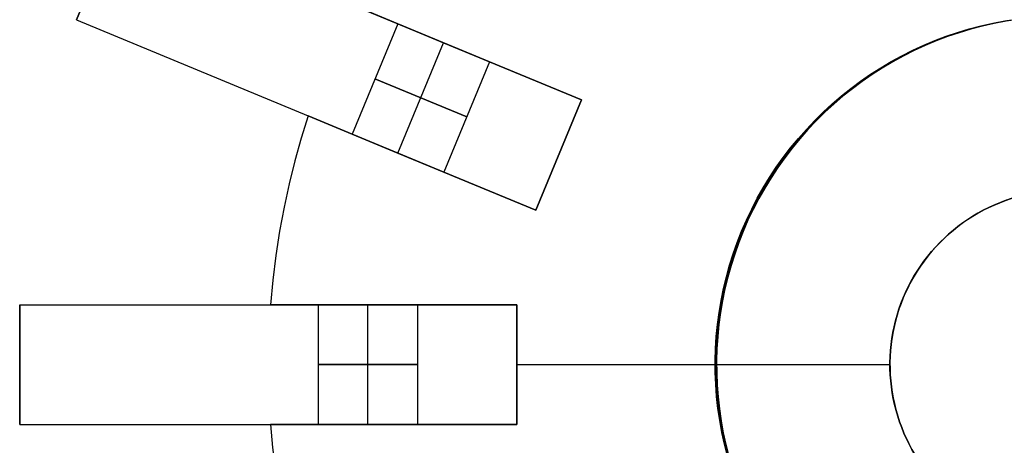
# Model space of a CAD drawing. Header units: millimetres. Extents: x 625 to 835, y 105 to 315.
# Tile 3 of 9: x 625 to 724, y 202 to 245. Entities that reach past the tile are written whole.
import ezdxf

# ---------------------------------------------------------------- set-up
doc = ezdxf.new("R2010")
doc.units = ezdxf.units.MM

msp = doc.modelspace()

# ---------------------------------------------------------------- linework, layer by layer
for points in [[(635.289, 255.725), (630.697, 244.638)], [(635.289, 255.725), (630.697, 244.638)], [(630.697, 244.638), (635.289, 255.725)], [(635.289, 255.725), (681.483, 236.591)], [(667.625, 242.331), (658.594, 246.072)], [(658.594, 246.072), (667.625, 242.331)], [(667.625, 242.331), (658.594, 246.072)], [(658.594, 246.072), (667.625, 242.331)], [(630.697, 244.638), (676.891, 225.504)], [(663.005, 244.245), (658.413, 233.158)], [(663.005, 244.245), (658.413, 233.158)], [(672.244, 240.418), (663.005, 244.245)], [(663.005, 244.245), (672.244, 240.418)], [(724.255, 244.525), (723.06, 244.305), (721.874, 244.044), (720.697, 243.741), (719.532, 243.398), (718.379, 243.014), (717.24, 242.591), (716.117, 242.129), (715.01, 241.627), (713.921, 241.088), (712.852, 240.511), (711.803, 239.898), (710.777, 239.248), (709.773, 238.563), (708.794, 237.844), (707.84, 237.091), (706.913, 236.306), (706.014, 235.489), (705.144, 234.641), (704.304, 233.764), (703.495, 232.857), (702.717, 231.924), (701.973, 230.964), (701.262, 229.978), (700.586, 228.969), (699.945, 227.937), (699.341, 226.883), (698.774, 225.808), (698.244, 224.715), (697.752, 223.604), (697.299, 222.477), (696.886, 221.334), (696.513, 220.178), (696.18, 219.01), (695.887, 217.831), (695.636, 216.642), (695.426, 215.445), (695.258, 214.242), (695.132, 213.034), (695.047, 211.822), (695.005, 210.607), (695.005, 209.393), (695.047, 208.178), (695.132, 206.966), (695.258, 205.758), (695.426, 204.555), (695.636, 203.358), (695.887, 202.169), (696.18, 200.99)], [(663.032, 231.245), (667.625, 242.331)], [(663.032, 231.245), (667.625, 242.331)], [(681.483, 236.591), (667.625, 242.331)], [(667.625, 242.331), (681.483, 236.591)], [(681.483, 236.591), (667.625, 242.331)], [(667.625, 242.331), (681.483, 236.591)], [(672.244, 240.418), (667.652, 229.331)], [(672.244, 240.418), (667.652, 229.331)], [(660.709, 238.701), (669.948, 234.874)], [(669.948, 234.874), (660.709, 238.701)], [(676.891, 225.504), (681.483, 236.591)], [(681.483, 236.591), (676.891, 225.504)], [(681.483, 236.591), (676.891, 225.504)], [(681.483, 236.591), (676.891, 225.504)], [(676.891, 225.504), (681.483, 236.591)], [(654.002, 234.985), (653.304, 232.754), (652.665, 230.479), (652.088, 228.16), (651.576, 225.8), (651.13, 223.401), (650.755, 220.966), (650.453, 218.498), (650.225, 216)], [(654.002, 234.985), (653.304, 232.754), (652.665, 230.479), (652.088, 228.16), (651.576, 225.8), (651.13, 223.401), (650.755, 220.966), (650.453, 218.498), (650.225, 216)], [(654.002, 234.985), (653.304, 232.754), (652.665, 230.479), (652.088, 228.16), (651.576, 225.8), (651.13, 223.401), (650.755, 220.966), (650.453, 218.498), (650.225, 216)], [(654.002, 234.985), (653.304, 232.754), (652.665, 230.479), (652.088, 228.16), (651.576, 225.8), (651.13, 223.401), (650.755, 220.966), (650.453, 218.498), (650.225, 216)], [(654.002, 234.985), (653.304, 232.754), (652.665, 230.479), (652.088, 228.16), (651.576, 225.8), (651.13, 223.401), (650.755, 220.966), (650.453, 218.498), (650.225, 216)], [(654.002, 234.985), (653.304, 232.754), (652.665, 230.479), (652.088, 228.16), (651.576, 225.8), (651.13, 223.401), (650.755, 220.966), (650.453, 218.498), (650.225, 216)], [(654.002, 234.985), (663.032, 231.245)], [(663.032, 231.245), (654.002, 234.985)], [(654.002, 234.985), (663.032, 231.245)], [(663.032, 231.245), (654.002, 234.985)], [(658.413, 233.158), (667.652, 229.331)], [(667.652, 229.331), (658.413, 233.158)], [(663.032, 231.245), (676.891, 225.504)], [(676.891, 225.504), (663.032, 231.245)], [(663.032, 231.245), (676.891, 225.504)], [(676.891, 225.504), (663.032, 231.245)], [(724.189, 226.507), (723.62, 226.296), (723.058, 226.064), (722.505, 225.814), (721.961, 225.544), (721.426, 225.256), (720.902, 224.949), (720.388, 224.624), (719.887, 224.282), (719.397, 223.922), (718.92, 223.546), (718.457, 223.153), (718.007, 222.744), (717.572, 222.321), (717.152, 221.882), (716.747, 221.429), (716.359, 220.962), (715.986, 220.482), (715.631, 219.989), (715.293, 219.484), (714.973, 218.968), (714.67, 218.441), (714.387, 217.904), (714.122, 217.358), (713.876, 216.802), (713.65, 216.238), (713.443, 215.667), (713.256, 215.089), (713.09, 214.505), (712.944, 213.915), (712.818, 213.321), (712.713, 212.723), (712.629, 212.121), (712.566, 211.517), (712.524, 210.911), (712.503, 210.304), (712.503, 209.696), (712.524, 209.089), (712.566, 208.483), (712.629, 207.879), (712.713, 207.277), (712.818, 206.679), (712.944, 206.085), (713.09, 205.495), (713.256, 204.911), (713.443, 204.333), (713.65, 203.762), (713.876, 203.198), (714.122, 202.642), (714.387, 202.096), (714.67, 201.559)], [(625, 216), (625, 204)], [(625, 216), (625, 204)], [(625, 204), (625, 216)], [(625, 216), (675, 216)], [(660, 216), (650.225, 216)], [(650.225, 216), (660, 216)], [(660, 216), (650.225, 216)], [(650.225, 216), (660, 216)], [(665, 216), (655, 216)], [(655, 216), (655, 204)], [(655, 216), (655, 204)], [(655, 216), (665, 216)], [(675, 216), (660, 216)], [(660, 216), (675, 216)], [(675, 216), (660, 216)], [(660, 216), (675, 216)], [(660, 204), (660, 216)], [(660, 204), (660, 216)], [(665, 216), (665, 204)], [(665, 216), (665, 204)], [(675, 204), (675, 216)], [(675, 216), (675, 204)], [(675, 216), (675, 204)], [(675, 216), (675, 204)], [(675, 204), (675, 216)], [(655, 210), (665, 210)], [(665, 210), (655, 210)], [(675, 210), (695, 210)], [(675, 210), (712.5, 210)], [(675, 210), (695, 210)], [(675, 210), (712.5, 210)], [(625, 204), (675, 204)], [(650.225, 204), (650.435, 201.672), (650.715, 199.325), (651.07, 196.962), (651.499, 194.585), (652.006, 192.199), (652.591, 189.806), (653.256, 187.41), (654.002, 185.015)], [(650.225, 204), (650.435, 201.672), (650.715, 199.325), (651.07, 196.962), (651.499, 194.585), (652.006, 192.199), (652.591, 189.806), (653.256, 187.41), (654.002, 185.015)], [(650.225, 204), (660, 204)], [(660, 204), (650.225, 204)], [(650.225, 204), (650.435, 201.672), (650.715, 199.325), (651.07, 196.962), (651.499, 194.585), (652.006, 192.199), (652.591, 189.806), (653.256, 187.41), (654.002, 185.015)], [(650.225, 204), (650.435, 201.672), (650.715, 199.325), (651.07, 196.962), (651.499, 194.585), (652.006, 192.199), (652.591, 189.806), (653.256, 187.41), (654.002, 185.015)], [(650.225, 204), (660, 204)], [(660, 204), (650.225, 204)], [(650.225, 204), (650.435, 201.672), (650.715, 199.325), (651.07, 196.962), (651.499, 194.585), (652.006, 192.199), (652.591, 189.806), (653.256, 187.41), (654.002, 185.015)], [(650.225, 204), (650.435, 201.672), (650.715, 199.325), (651.07, 196.962), (651.499, 194.585), (652.006, 192.199), (652.591, 189.806), (653.256, 187.41), (654.002, 185.015)], [(655, 204), (665, 204)], [(665, 204), (655, 204)], [(660, 204), (675, 204)], [(675, 204), (660, 204)], [(660, 204), (675, 204)], [(675, 204), (660, 204)]]:
    msp.add_lwpolyline(points)
at = {"extrusion": (0.382683, 0.92388, 8.75064e-16)}
msp.add_lwpolyline([(-519.069, 9.995), (-518.044, 9.978), (-517.021, 9.925), (-516.001, 9.838), (-514.984, 9.716), (-513.971, 9.559), (-512.965, 9.368), (-511.966, 9.142), (-510.975, 8.883), (-509.993, 8.589), (-509.022, 8.263), (-508.063, 7.903), (-507.117, 7.511), (-506.184, 7.087), (-505.267, 6.632), (-504.365, 6.145), (-503.481, 5.628), (-502.615, 5.08), (-501.768, 4.504), (-500.941, 3.899), (-500.136, 3.266), (-499.352, 2.606), (-498.592, 1.92), (-497.855, 1.208), (-497.143, 0.472), (-496.457, -0.289), (-495.797, -1.072), (-495.164, -1.878), (-494.559, -2.705), (-493.983, -3.551), (-493.436, -4.417), (-492.919, -5.302), (-492.432, -6.203), (-491.976, -7.12), (-491.552, -8.053), (-491.16, -8.999), (-490.801, -9.959), (-490.474, -10.93), (-490.181, -11.911), (-489.922, -12.902), (-489.696, -13.901), (-489.505, -14.908), (-489.348, -15.92), (-489.226, -16.937), (-489.138, -17.958), (-489.086, -18.981), (-489.069, -20.005)], dxfattribs=at)
at = {"extrusion": (0.382683, 0.92388, -3.50952e-15)}
msp.add_lwpolyline([(-489.069, -504.005), (-489.086, -505.029), (-489.138, -506.052), (-489.226, -507.073), (-489.348, -508.09), (-489.505, -509.102), (-489.696, -510.109), (-489.922, -511.108), (-490.181, -512.099), (-490.474, -513.08), (-490.801, -514.051), (-491.16, -515.011), (-491.552, -515.957), (-491.976, -516.89), (-492.432, -517.807), (-492.919, -518.708), (-493.436, -519.593), (-493.983, -520.459), (-494.559, -521.305), (-495.164, -522.132), (-495.797, -522.938), (-496.457, -523.721), (-497.143, -524.482), (-497.855, -525.218), (-498.592, -525.93), (-499.352, -526.616), (-500.136, -527.276), (-500.941, -527.909), (-501.768, -528.514), (-502.615, -529.09), (-503.481, -529.638), (-504.365, -530.155), (-505.267, -530.642), (-506.184, -531.097), (-507.117, -531.521), (-508.063, -531.913), (-509.022, -532.273), (-509.993, -532.599), (-510.975, -532.893), (-511.966, -533.152), (-512.965, -533.378), (-513.971, -533.569), (-514.984, -533.726), (-516.001, -533.848), (-517.021, -533.935), (-518.044, -533.988), (-519.069, -534.005)], dxfattribs=at)
at = {"extrusion": (0.382683, 0.92388, 4.56128e-16)}
msp.add_lwpolyline([(-489.069, -20.005), (-489.086, -18.981), (-489.138, -17.958), (-489.226, -16.937), (-489.348, -15.92), (-489.505, -14.908), (-489.696, -13.901), (-489.922, -12.902), (-490.181, -11.911), (-490.474, -10.93), (-490.801, -9.959), (-491.16, -8.999), (-491.552, -8.053), (-491.976, -7.12), (-492.432, -6.203), (-492.919, -5.302), (-493.436, -4.417), (-493.983, -3.551), (-494.559, -2.705), (-495.164, -1.878), (-495.797, -1.072), (-496.457, -0.289), (-497.143, 0.472), (-497.855, 1.208), (-498.592, 1.92), (-499.352, 2.606), (-500.136, 3.266), (-500.941, 3.899), (-501.768, 4.504), (-502.615, 5.08), (-503.481, 5.628), (-504.365, 6.145), (-505.267, 6.632), (-506.184, 7.087), (-507.117, 7.511), (-508.063, 7.903), (-509.022, 8.263), (-509.993, 8.589), (-510.975, 8.883), (-511.966, 9.142), (-512.965, 9.368), (-513.971, 9.559), (-514.984, 9.716), (-516.001, 9.838), (-517.021, 9.925), (-518.044, 9.978), (-519.069, 9.995)], dxfattribs=at)
at = {"extrusion": (0.382683, 0.92388, 3.51445e-16)}
msp.add_lwpolyline([(-519.069, -534.005), (-518.044, -533.988), (-517.021, -533.935), (-516.001, -533.848), (-514.984, -533.726), (-513.971, -533.569), (-512.965, -533.378), (-511.966, -533.152), (-510.975, -532.893), (-509.993, -532.599), (-509.022, -532.273), (-508.063, -531.913), (-507.117, -531.521), (-506.184, -531.097), (-505.267, -530.642), (-504.365, -530.155), (-503.481, -529.638), (-502.615, -529.09), (-501.768, -528.514), (-500.941, -527.909), (-500.136, -527.276), (-499.352, -526.616), (-498.592, -525.93), (-497.855, -525.218), (-497.143, -524.482), (-496.457, -523.721), (-495.797, -522.938), (-495.164, -522.132), (-494.559, -521.305), (-493.983, -520.459), (-493.436, -519.593), (-492.919, -518.708), (-492.432, -517.807), (-491.976, -516.89), (-491.552, -515.957), (-491.16, -515.011), (-490.801, -514.051), (-490.474, -513.08), (-490.181, -512.099), (-489.922, -511.108), (-489.696, -510.109), (-489.505, -509.102), (-489.348, -508.09), (-489.226, -507.073), (-489.138, -506.052), (-489.086, -505.029), (-489.069, -504.005)], dxfattribs=at)
at = {"extrusion": (1, 0, 0)}
for points in [[(244.638, -504.005), (244.638, -20.005)], [(236.591, -512.005), (236.591, -12.005)], [(235.071, 9.575), (235.071, -533.585)], [(234.985, -524.005), (234.985, -512.005)], [(234.985, -12.005), (234.985, -0.005)], [(231.048, -12.005), (231.048, -512.005)], [(225.504, -12.005), (225.504, -512.005)], [(216, -20.005), (216, -504.005)], [(216, 9.575), (216, -533.585)], [(216, -524.005), (216, -512.005)], [(216, -12.005), (216, -0.005)], [(216, -512.005), (216, -12.005)], [(210, -504.005), (210, -20.005)], [(210, -12.005), (210, -512.005)], [(210, -524.015), (210, -511.995)], [(210, -12.015), (210, 0.005)], [(204, -504.005), (204, -20.005)], [(204, 9.575), (204, -533.585)], [(204, -524.005), (204, -512.005)], [(204, -12.005), (204, -0.005)], [(204, -12.005), (204, -512.005)]]:
    msp.add_lwpolyline(points, dxfattribs=at)
at = {"extrusion": (0.382683, 0.92388, 7.59306e-15)}
msp.add_lwpolyline([(-489.069, -20.005), (-489.086, -18.981), (-489.138, -17.958), (-489.226, -16.937), (-489.348, -15.92), (-489.505, -14.908), (-489.696, -13.901), (-489.922, -12.902), (-490.181, -11.911), (-490.474, -10.93), (-490.801, -9.959), (-491.16, -8.999), (-491.552, -8.053), (-491.976, -7.12), (-492.432, -6.203), (-492.919, -5.302), (-493.436, -4.417), (-493.983, -3.551), (-494.559, -2.705), (-495.164, -1.878), (-495.797, -1.072), (-496.457, -0.289), (-497.143, 0.472), (-497.855, 1.208), (-498.592, 1.92), (-499.352, 2.606), (-500.136, 3.266), (-500.941, 3.899), (-501.768, 4.504), (-502.615, 5.08), (-503.481, 5.628), (-504.365, 6.145), (-505.267, 6.632), (-506.184, 7.087), (-507.117, 7.511), (-508.063, 7.903), (-509.022, 8.263), (-509.993, 8.589), (-510.975, 8.883), (-511.966, 9.142), (-512.965, 9.368), (-513.971, 9.559), (-514.984, 9.716), (-516.001, 9.838), (-517.021, 9.925), (-518.044, 9.978), (-519.069, 9.995)], dxfattribs=at)
at = {"extrusion": (0.382683, 0.92388, 2.08715e-15)}
msp.add_lwpolyline([(-519.069, -534.005), (-518.044, -533.988), (-517.021, -533.935), (-516.001, -533.848), (-514.984, -533.726), (-513.971, -533.569), (-512.965, -533.378), (-511.966, -533.152), (-510.975, -532.893), (-509.993, -532.599), (-509.022, -532.273), (-508.063, -531.913), (-507.117, -531.521), (-506.184, -531.097), (-505.267, -530.642), (-504.365, -530.155), (-503.481, -529.638), (-502.615, -529.09), (-501.768, -528.514), (-500.941, -527.909), (-500.136, -527.276), (-499.352, -526.616), (-498.592, -525.93), (-497.855, -525.218), (-497.143, -524.482), (-496.457, -523.721), (-495.797, -522.938), (-495.164, -522.132), (-494.559, -521.305), (-493.983, -520.459), (-493.436, -519.593), (-492.919, -518.708), (-492.432, -517.807), (-491.976, -516.89), (-491.552, -515.957), (-491.16, -515.011), (-490.801, -514.051), (-490.474, -513.08), (-490.181, -512.099), (-489.922, -511.108), (-489.696, -510.109), (-489.505, -509.102), (-489.348, -508.09), (-489.226, -507.073), (-489.138, -506.052), (-489.086, -505.029), (-489.069, -504.005)], dxfattribs=at)
at = {"extrusion": (0.000142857, -2.84161e-05, 1)}
for points in [[(765.075, 209.985), (765.054, 211.203), (764.99, 212.419), (764.884, 213.632), (764.736, 214.841), (764.546, 216.044), (764.315, 217.239), (764.042, 218.426), (763.728, 219.603), (763.373, 220.768), (762.977, 221.919), (762.542, 223.057), (762.068, 224.178), (761.555, 225.283), (761.003, 226.369), (760.415, 227.435), (759.789, 228.48), (759.128, 229.502), (758.431, 230.501), (757.7, 231.475), (756.936, 232.423), (756.139, 233.344), (755.311, 234.237), (754.452, 235.1), (753.563, 235.933), (752.646, 236.734), (751.702, 237.503), (750.732, 238.239), (749.736, 238.941), (748.717, 239.607), (747.675, 240.238), (746.612, 240.832), (745.529, 241.388), (744.427, 241.907), (743.308, 242.387), (742.173, 242.828), (741.023, 243.229), (739.86, 243.59), (738.685, 243.91), (737.499, 244.189), (736.305, 244.426), (735.103, 244.622), (733.895, 244.776), (732.682, 244.888), (731.466, 244.957), (730.249, 244.985), (729.031, 244.97), (727.815, 244.912), (726.601, 244.812), (725.391, 244.67), (724.188, 244.486), (722.991, 244.261), (721.803, 243.994), (720.625, 243.685), (719.458, 243.336), (718.304, 242.946), (717.165, 242.517), (716.041, 242.048), (714.934, 241.541), (713.845, 240.995), (712.776, 240.411), (711.728, 239.791), (710.702, 239.135), (709.7, 238.443), (708.722, 237.717), (707.77, 236.958), (706.846, 236.165), (705.949, 235.341), (705.081, 234.487), (704.244, 233.602), (703.438, 232.689), (702.664, 231.749), (701.924, 230.782), (701.217, 229.79), (700.546, 228.774), (699.91, 227.736), (699.311, 226.675), (698.749, 225.595), (698.225, 224.496), (697.739, 223.379)], [(697.739, 223.379), (697.294, 222.251), (696.889, 221.108), (696.524, 219.951), (696.199, 218.783), (695.914, 217.604), (695.671, 216.416), (695.469, 215.221), (695.308, 214.019), (695.189, 212.812), (695.112, 211.602), (695.077, 210.389), (695.084, 209.177), (695.133, 207.965), (695.224, 206.756), (695.357, 205.55), (695.531, 204.35), (695.747, 203.157), (696.005, 201.972), (696.303, 200.796), (696.641, 199.632), (697.02, 198.48), (697.438, 197.342), (697.896, 196.219), (698.392, 195.112), (698.926, 194.023), (699.498, 192.954), (700.106, 191.905), (700.751, 190.878), (701.43, 189.873), (702.144, 188.893), (702.892, 187.938), (703.672, 187.009), (704.484, 186.109), (705.326, 185.236), (706.198, 184.394), (707.099, 183.582), (708.028, 182.802), (708.983, 182.055), (709.963, 181.341), (710.967, 180.661), (711.995, 180.017), (713.044, 179.408), (714.113, 178.837), (715.202, 178.302), (716.308, 177.806), (717.431, 177.349), (718.57, 176.93), (719.722, 176.551), (720.886, 176.213), (722.062, 175.915), (723.247, 175.658), (724.44, 175.442), (725.64, 175.267), (726.845, 175.134), (728.055, 175.043), (729.266, 174.994), (730.479, 174.987), (731.691, 175.022), (732.902, 175.099), (734.108, 175.218), (735.31, 175.379), (736.506, 175.581), (737.694, 175.825), (738.873, 176.109), (740.041, 176.434), (741.198, 176.799), (742.341, 177.205), (743.469, 177.649), (744.581, 178.133), (745.676, 178.654), (746.752, 179.214), (747.808, 179.81), (748.842, 180.442), (749.855, 181.11), (750.843, 181.813), (751.807, 182.549), (752.744, 183.318), (753.654, 184.12), (754.536, 184.952), (755.389, 185.815), (756.211, 186.706), (757.002, 187.625), (757.76, 188.572), (758.485, 189.544), (759.176, 190.54), (759.832, 191.56), (760.453, 192.602), (761.037, 193.665), (761.584, 194.747), (762.093, 195.848), (762.563, 196.966), (762.995, 198.099), (763.387, 199.246), (763.739, 200.407), (764.05, 201.579), (764.321, 202.761), (764.551, 203.952), (764.739, 205.15), (764.886, 206.353), (764.991, 207.562), (765.054, 208.773), (765.075, 209.985)]]:
    msp.add_lwpolyline(points, dxfattribs=at)
at = {"extrusion": (-0.000142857, 2.84161e-05, 1)}
for points in [[(697.591, 223.408), (698.077, 224.525), (698.601, 225.625), (699.163, 226.705), (699.762, 227.765), (700.398, 228.804), (701.069, 229.82), (701.776, 230.812), (702.516, 231.778), (703.29, 232.719), (704.096, 233.632), (704.933, 234.516), (705.801, 235.371), (706.698, 236.195), (707.622, 236.987), (708.574, 237.747), (709.552, 238.473), (710.554, 239.164), (711.58, 239.821), (712.628, 240.441), (713.697, 241.024), (714.786, 241.57), (715.893, 242.078), (717.017, 242.546), (718.156, 242.976), (719.31, 243.365), (720.477, 243.715), (721.655, 244.023), (722.843, 244.29), (724.04, 244.516), (725.243, 244.7), (726.453, 244.842), (727.667, 244.941), (728.883, 244.999), (730.101, 245.014), (731.318, 244.987), (732.534, 244.917), (733.747, 244.805), (734.955, 244.652), (736.157, 244.456), (737.351, 244.218), (738.537, 243.939), (739.712, 243.619), (740.875, 243.258), (742.025, 242.857), (743.16, 242.417), (744.279, 241.937), (745.381, 241.418), (746.464, 240.861), (747.527, 240.267), (748.569, 239.637), (749.588, 238.97), (750.584, 238.269), (751.554, 237.533), (752.498, 236.764), (753.415, 235.962), (754.304, 235.13), (755.163, 234.266), (755.991, 233.374), (756.788, 232.453), (757.552, 231.505), (758.283, 230.531), (758.98, 229.532), (759.641, 228.509), (760.267, 227.464), (760.855, 226.398), (761.407, 225.312), (761.92, 224.208), (762.394, 223.086), (762.829, 221.949), (763.225, 220.797), (763.58, 219.632), (763.894, 218.456), (764.167, 217.269), (764.398, 216.073), (764.588, 214.87), (764.736, 213.662), (764.842, 212.448), (764.906, 211.232), (764.927, 210.015)], [(764.927, 210.015), (764.906, 208.802), (764.843, 207.591), (764.738, 206.383), (764.591, 205.179), (764.403, 203.981), (764.173, 202.79), (763.902, 201.608), (763.591, 200.436), (763.239, 199.276), (762.847, 198.128), (762.415, 196.995), (761.945, 195.877), (761.436, 194.777), (760.889, 193.694), (760.305, 192.631), (759.684, 191.589), (759.028, 190.57), (758.337, 189.573), (757.612, 188.601), (756.854, 187.655), (756.063, 186.736), (755.241, 185.844), (754.388, 184.982), (753.506, 184.149), (752.596, 183.348), (751.659, 182.579), (750.695, 181.842), (749.707, 181.14), (748.694, 180.472), (747.66, 179.839), (746.604, 179.243), (745.528, 178.684), (744.433, 178.162), (743.321, 177.679), (742.193, 177.234), (741.05, 176.829), (739.893, 176.464), (738.725, 176.138), (737.546, 175.854), (736.358, 175.61), (735.162, 175.408), (733.96, 175.248), (732.754, 175.129), (731.543, 175.052), (730.331, 175.017), (729.118, 175.024), (727.907, 175.073), (726.697, 175.164), (725.492, 175.297), (724.292, 175.471), (723.099, 175.687), (721.914, 175.944), (720.738, 176.242), (719.574, 176.581), (718.422, 176.96), (717.283, 177.378), (716.16, 177.836), (715.054, 178.332), (713.965, 178.866), (712.896, 179.438), (711.847, 180.046), (710.819, 180.69), (709.815, 181.37), (708.835, 182.084), (707.88, 182.831), (706.951, 183.612), (706.05, 184.423), (705.178, 185.266), (704.336, 186.138), (703.524, 187.039), (702.744, 187.967), (701.996, 188.922), (701.282, 189.903), (700.603, 190.907), (699.958, 191.934), (699.35, 192.983), (698.778, 194.053), (698.244, 195.142), (697.748, 196.248), (697.29, 197.371), (696.872, 198.509), (696.493, 199.661), (696.155, 200.826), (695.857, 202.001), (695.599, 203.186), (695.383, 204.38), (695.209, 205.58), (695.076, 206.785), (694.985, 207.994), (694.936, 209.206), (694.929, 210.419), (694.964, 211.631), (695.041, 212.841), (695.16, 214.048), (695.321, 215.25), (695.523, 216.446), (695.766, 217.634), (696.051, 218.813), (696.376, 219.981), (696.741, 221.137), (697.146, 222.28), (697.591, 223.408)]]:
    msp.add_lwpolyline(points, dxfattribs=at)
at = {"extrusion": (0.382683, 0.92388, -3.71313e-15)}
msp.add_lwpolyline([(-539.069, -0.005), (-539.063, 0.336), (-539.045, 0.677), (-539.016, 1.018), (-538.975, 1.357), (-538.923, 1.694), (-538.859, 2.03), (-538.784, 2.363), (-538.698, 2.693), (-538.6, 3.02), (-538.491, 3.344), (-538.371, 3.664), (-538.241, 3.979), (-538.099, 4.29), (-537.947, 4.596), (-537.785, 4.896), (-537.613, 5.191), (-537.43, 5.48), (-537.238, 5.762), (-537.037, 6.037), (-536.826, 6.306), (-536.606, 6.567), (-536.377, 6.821), (-536.14, 7.066), (-535.894, 7.303), (-535.641, 7.532), (-535.379, 7.752), (-535.111, 7.963), (-534.835, 8.165), (-534.553, 8.357), (-534.264, 8.539), (-533.97, 8.712), (-533.669, 8.874), (-533.363, 9.026), (-533.053, 9.167), (-532.737, 9.298), (-532.417, 9.418), (-532.094, 9.526), (-531.767, 9.624), (-531.436, 9.711), (-531.103, 9.786), (-530.768, 9.85), (-530.43, 9.902), (-530.091, 9.943), (-529.751, 9.972), (-529.41, 9.989), (-529.069, 9.995)], dxfattribs=at)
at = {"extrusion": (0.382683, 0.92388, 1.06194e-15)}
msp.add_lwpolyline([(-539.069, -524.005), (-539.063, -524.346), (-539.045, -524.687), (-539.016, -525.028), (-538.975, -525.367), (-538.923, -525.704), (-538.859, -526.04), (-538.784, -526.373), (-538.698, -526.703), (-538.6, -527.03), (-538.491, -527.354), (-538.371, -527.674), (-538.241, -527.989), (-538.099, -528.3), (-537.947, -528.606), (-537.785, -528.906), (-537.613, -529.201), (-537.43, -529.49), (-537.238, -529.772), (-537.037, -530.047), (-536.826, -530.316), (-536.606, -530.577), (-536.377, -530.831), (-536.14, -531.076), (-535.894, -531.313), (-535.641, -531.542), (-535.379, -531.762), (-535.111, -531.973), (-534.835, -532.175), (-534.553, -532.367), (-534.264, -532.549), (-533.97, -532.722), (-533.669, -532.884), (-533.363, -533.036), (-533.053, -533.177), (-532.737, -533.308), (-532.417, -533.428), (-532.094, -533.536), (-531.767, -533.634), (-531.436, -533.721), (-531.103, -533.796), (-530.768, -533.86), (-530.43, -533.912), (-530.091, -533.953), (-529.751, -533.982), (-529.41, -533.999), (-529.069, -534.005)], dxfattribs=at)
at = {"extrusion": (0.382683, 0.92388, 5.58587e-15)}
msp.add_lwpolyline([(-529.069, 9.995), (-529.41, 9.989), (-529.751, 9.972), (-530.091, 9.943), (-530.43, 9.902), (-530.768, 9.85), (-531.103, 9.786), (-531.436, 9.711), (-531.767, 9.624), (-532.094, 9.526), (-532.417, 9.418), (-532.737, 9.298), (-533.053, 9.167), (-533.363, 9.026), (-533.669, 8.874), (-533.97, 8.712), (-534.264, 8.539), (-534.553, 8.357), (-534.835, 8.165), (-535.111, 7.963), (-535.379, 7.752), (-535.641, 7.532), (-535.894, 7.303), (-536.14, 7.066), (-536.377, 6.821), (-536.606, 6.567), (-536.826, 6.306), (-537.037, 6.037), (-537.238, 5.762), (-537.43, 5.48), (-537.613, 5.191), (-537.785, 4.896), (-537.947, 4.596), (-538.099, 4.29), (-538.241, 3.979), (-538.371, 3.664), (-538.491, 3.344), (-538.6, 3.02), (-538.698, 2.693), (-538.784, 2.363), (-538.859, 2.03), (-538.923, 1.694), (-538.975, 1.357), (-539.016, 1.018), (-539.045, 0.677), (-539.063, 0.336), (-539.069, -0.005)], dxfattribs=at)
at = {"extrusion": (0.382683, 0.92388, 3.69915e-15)}
msp.add_lwpolyline([(-539.069, -524.005), (-539.063, -524.346), (-539.045, -524.687), (-539.016, -525.028), (-538.975, -525.367), (-538.923, -525.704), (-538.859, -526.04), (-538.784, -526.373), (-538.698, -526.703), (-538.6, -527.03), (-538.491, -527.354), (-538.371, -527.674), (-538.241, -527.989), (-538.099, -528.3), (-537.947, -528.606), (-537.785, -528.906), (-537.613, -529.201), (-537.43, -529.49), (-537.238, -529.772), (-537.037, -530.047), (-536.826, -530.316), (-536.606, -530.577), (-536.377, -530.831), (-536.14, -531.076), (-535.894, -531.313), (-535.641, -531.542), (-535.379, -531.762), (-535.111, -531.973), (-534.835, -532.175), (-534.553, -532.367), (-534.264, -532.549), (-533.97, -532.722), (-533.669, -532.884), (-533.363, -533.036), (-533.053, -533.177), (-532.737, -533.308), (-532.417, -533.428), (-532.094, -533.536), (-531.767, -533.634), (-531.436, -533.721), (-531.103, -533.796), (-530.768, -533.86), (-530.43, -533.912), (-530.091, -533.953), (-529.751, -533.982), (-529.41, -533.999), (-529.069, -534.005)], dxfattribs=at)
at = {"extrusion": (0.382683, 0.92388, 5.58097e-15)}
msp.add_lwpolyline([(-529.069, 9.995), (-529.41, 9.989), (-529.751, 9.972), (-530.091, 9.943), (-530.43, 9.902), (-530.768, 9.85), (-531.103, 9.786), (-531.436, 9.711), (-531.767, 9.624), (-532.094, 9.526), (-532.417, 9.418), (-532.737, 9.298), (-533.053, 9.167), (-533.363, 9.026), (-533.669, 8.874), (-533.97, 8.712), (-534.264, 8.539), (-534.553, 8.357), (-534.835, 8.165), (-535.111, 7.963), (-535.379, 7.752), (-535.641, 7.532), (-535.894, 7.303), (-536.14, 7.066), (-536.377, 6.821), (-536.606, 6.567), (-536.826, 6.306), (-537.037, 6.037), (-537.238, 5.762), (-537.43, 5.48), (-537.613, 5.191), (-537.785, 4.896), (-537.947, 4.596), (-538.099, 4.29), (-538.241, 3.979), (-538.371, 3.664), (-538.491, 3.344), (-538.6, 3.02), (-538.698, 2.693), (-538.784, 2.363), (-538.859, 2.03), (-538.923, 1.694), (-538.975, 1.357), (-539.016, 1.018), (-539.045, 0.677), (-539.063, 0.336), (-539.069, -0.005)], dxfattribs=at)
at = {"extrusion": (0.382683, 0.92388, 1.8638e-15)}
msp.add_lwpolyline([(-539.069, -524.005), (-539.063, -524.346), (-539.045, -524.687), (-539.016, -525.028), (-538.975, -525.367), (-538.923, -525.704), (-538.859, -526.04), (-538.784, -526.373), (-538.698, -526.703), (-538.6, -527.03), (-538.491, -527.354), (-538.371, -527.674), (-538.241, -527.989), (-538.099, -528.3), (-537.947, -528.606), (-537.785, -528.906), (-537.613, -529.201), (-537.43, -529.49), (-537.238, -529.772), (-537.037, -530.047), (-536.826, -530.316), (-536.606, -530.577), (-536.377, -530.831), (-536.14, -531.076), (-535.894, -531.313), (-535.641, -531.542), (-535.379, -531.762), (-535.111, -531.973), (-534.835, -532.175), (-534.553, -532.367), (-534.264, -532.549), (-533.97, -532.722), (-533.669, -532.884), (-533.363, -533.036), (-533.053, -533.177), (-532.737, -533.308), (-532.417, -533.428), (-532.094, -533.536), (-531.767, -533.634), (-531.436, -533.721), (-531.103, -533.796), (-530.768, -533.86), (-530.43, -533.912), (-530.091, -533.953), (-529.751, -533.982), (-529.41, -533.999), (-529.069, -534.005)], dxfattribs=at)
at = {"extrusion": (0.000285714, -5.68321e-05, 1)}
for points in [[(747.503, 209.999), (747.493, 210.608), (747.461, 211.216), (747.408, 211.823), (747.334, 212.427), (747.239, 213.029), (747.123, 213.626), (746.987, 214.22), (746.83, 214.808), (746.652, 215.391), (746.455, 215.967), (746.237, 216.535), (746, 217.096), (745.743, 217.648), (745.468, 218.191), (745.173, 218.724), (744.861, 219.247), (744.53, 219.758), (744.182, 220.257), (743.816, 220.744), (743.434, 221.218), (743.036, 221.679), (742.621, 222.125), (742.192, 222.557), (741.748, 222.973), (741.289, 223.374), (740.817, 223.759), (740.332, 224.126), (739.834, 224.477), (739.324, 224.81), (738.804, 225.126), (738.272, 225.423), (737.73, 225.701), (737.18, 225.96), (736.62, 226.2), (736.052, 226.421), (735.477, 226.621), (734.896, 226.802), (734.308, 226.962), (733.716, 227.101), (733.118, 227.22), (732.517, 227.318), (731.913, 227.395), (731.307, 227.451), (730.699, 227.485), (730.09, 227.499), (729.482, 227.492), (728.873, 227.463), (728.266, 227.413), (727.662, 227.342), (727.06, 227.25), (726.461, 227.137), (725.867, 227.004), (725.278, 226.849), (724.695, 226.675), (724.118, 226.48), (723.548, 226.265), (722.986, 226.031), (722.433, 225.777), (721.889, 225.504), (721.354, 225.212), (720.83, 224.902), (720.317, 224.574), (719.816, 224.228), (719.327, 223.865), (718.851, 223.486), (718.389, 223.089), (717.94, 222.677), (717.507, 222.25), (717.088, 221.808), (716.685, 221.351), (716.298, 220.881), (715.928, 220.398), (715.575, 219.902), (715.239, 219.394), (714.921, 218.875), (714.621, 218.345), (714.34, 217.804), (714.078, 217.255), (713.836, 216.696)], [(713.836, 216.696), (713.613, 216.132), (713.411, 215.561), (713.228, 214.983), (713.065, 214.398), (712.923, 213.809), (712.801, 213.215), (712.7, 212.617), (712.62, 212.016), (712.561, 211.413), (712.522, 210.808), (712.505, 210.201), (712.508, 209.595), (712.533, 208.989), (712.578, 208.385), (712.644, 207.782), (712.732, 207.182), (712.84, 206.585), (712.968, 205.993), (713.117, 205.405), (713.287, 204.823), (713.476, 204.247), (713.685, 203.678), (713.914, 203.116), (714.162, 202.563), (714.429, 202.018), (714.715, 201.484), (715.019, 200.959), (715.341, 200.446), (715.681, 199.943), (716.038, 199.453), (716.412, 198.976), (716.802, 198.512), (717.208, 198.061), (717.629, 197.625), (718.065, 197.204), (718.516, 196.798), (718.98, 196.408), (719.457, 196.034), (719.947, 195.677), (720.45, 195.337), (720.963, 195.015), (721.488, 194.711), (722.023, 194.425), (722.567, 194.158), (723.12, 193.91), (723.682, 193.681), (724.251, 193.472), (724.827, 193.282), (725.409, 193.113), (725.997, 192.964), (726.589, 192.836), (727.186, 192.728), (727.786, 192.64), (728.389, 192.574), (728.993, 192.529), (729.599, 192.504), (730.206, 192.5), (730.812, 192.518), (731.417, 192.556), (732.02, 192.616), (732.621, 192.696), (733.219, 192.797), (733.813, 192.919), (734.402, 193.061), (734.987, 193.224), (735.565, 193.407), (736.136, 193.609), (736.7, 193.831), (737.256, 194.073), (737.804, 194.334), (738.342, 194.614), (738.87, 194.912), (739.387, 195.228), (739.893, 195.562), (740.388, 195.913), (740.869, 196.281), (741.338, 196.666), (741.793, 197.067), (742.234, 197.483), (742.66, 197.914), (743.071, 198.36), (743.467, 198.82), (743.846, 199.293), (744.209, 199.779), (744.554, 200.277), (744.882, 200.787), (745.192, 201.308), (745.484, 201.839), (745.758, 202.38), (746.012, 202.931), (746.248, 203.49), (746.463, 204.056), (746.659, 204.63), (746.835, 205.21), (746.991, 205.796), (747.127, 206.387), (747.241, 206.983), (747.336, 207.582), (747.409, 208.183), (747.461, 208.788), (747.493, 209.393), (747.503, 209.999)]]:
    msp.add_lwpolyline(points, dxfattribs=at)
at = {"extrusion": (-0.000285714, 5.68321e-05, 1)}
for points in [[(713.832, 216.697), (714.075, 217.255), (714.337, 217.805), (714.618, 218.345), (714.918, 218.875), (715.235, 219.395), (715.571, 219.903), (715.924, 220.399), (716.295, 220.882), (716.682, 221.352), (717.085, 221.809), (717.503, 222.251), (717.937, 222.678), (718.385, 223.09), (718.848, 223.486), (719.324, 223.866), (719.813, 224.229), (720.314, 224.575), (720.827, 224.903), (721.351, 225.213), (721.885, 225.505), (722.429, 225.778), (722.983, 226.032), (723.545, 226.266), (724.115, 226.481), (724.692, 226.675), (725.275, 226.85), (725.864, 227.004), (726.458, 227.138), (727.056, 227.251), (727.658, 227.343), (728.263, 227.414), (728.87, 227.463), (729.478, 227.492), (730.087, 227.5), (730.696, 227.486), (731.304, 227.451), (731.91, 227.395), (732.514, 227.318), (733.115, 227.221), (733.712, 227.102), (734.305, 226.962), (734.892, 226.802), (735.474, 226.622), (736.049, 226.421), (736.616, 226.201), (737.176, 225.961), (737.727, 225.702), (738.269, 225.423), (738.8, 225.126), (739.321, 224.811), (739.831, 224.478), (740.328, 224.127), (740.814, 223.759), (741.286, 223.375), (741.744, 222.974), (742.188, 222.558), (742.618, 222.126), (743.032, 221.68), (743.431, 221.219), (743.813, 220.745), (744.178, 220.258), (744.526, 219.759), (744.857, 219.247), (745.17, 218.725), (745.464, 218.192), (745.74, 217.649), (745.996, 217.097), (746.234, 216.536), (746.451, 215.967), (746.649, 215.391), (746.826, 214.809), (746.983, 214.221), (747.12, 213.627), (747.236, 213.029), (747.331, 212.428), (747.405, 211.823), (747.458, 211.217), (747.489, 210.609), (747.5, 210)], [(747.5, 210), (747.489, 209.394), (747.458, 208.788), (747.406, 208.184), (747.332, 207.582), (747.238, 206.983), (747.123, 206.388), (746.988, 205.797), (746.832, 205.211), (746.656, 204.631), (746.46, 204.057), (746.244, 203.49), (746.009, 202.931), (745.754, 202.381), (745.481, 201.84), (745.189, 201.308), (744.879, 200.787), (744.551, 200.278), (744.205, 199.779), (743.843, 199.293), (743.463, 198.82), (743.068, 198.36), (742.657, 197.915), (742.231, 197.484), (741.79, 197.067), (741.335, 196.667), (740.866, 196.282), (740.384, 195.914), (739.89, 195.563), (739.384, 195.229), (738.866, 194.912), (738.338, 194.614), (737.8, 194.335), (737.253, 194.074), (736.697, 193.832), (736.133, 193.61), (735.561, 193.407), (734.983, 193.224), (734.399, 193.062), (733.81, 192.92), (733.216, 192.798), (732.618, 192.697), (732.017, 192.617), (731.413, 192.557), (730.808, 192.519), (730.202, 192.501), (729.596, 192.505), (728.99, 192.529), (728.385, 192.575), (727.783, 192.641), (727.183, 192.728), (726.586, 192.836), (725.993, 192.965), (725.406, 193.114), (724.823, 193.283), (724.247, 193.473), (723.678, 193.682), (723.117, 193.911), (722.563, 194.159), (722.019, 194.426), (721.484, 194.712), (720.96, 195.016), (720.446, 195.338), (719.944, 195.678), (719.454, 196.035), (718.976, 196.408), (718.512, 196.798), (718.062, 197.204), (717.626, 197.626), (717.204, 198.062), (716.798, 198.512), (716.408, 198.976), (716.035, 199.454), (715.678, 199.944), (715.338, 200.446), (715.016, 200.96), (714.712, 201.484), (714.426, 202.019), (714.159, 202.564), (713.911, 203.117), (713.682, 203.678), (713.472, 204.247), (713.283, 204.823), (713.114, 205.406), (712.965, 205.993), (712.836, 206.586), (712.728, 207.183), (712.641, 207.783), (712.575, 208.385), (712.529, 208.99), (712.505, 209.596), (712.501, 210.202), (712.519, 210.808), (712.557, 211.413), (712.617, 212.017), (712.697, 212.618), (712.798, 213.216), (712.92, 213.81), (713.062, 214.399), (713.224, 214.983), (713.407, 215.561), (713.61, 216.133), (713.832, 216.697)]]:
    msp.add_lwpolyline(points, dxfattribs=at)
at = {"extrusion": (0, 1, 0)}
for points in [[(-655, 9.995), (-653.976, 9.978), (-652.953, 9.925), (-651.932, 9.838), (-650.915, 9.716), (-649.903, 9.559), (-648.896, 9.368), (-647.897, 9.142), (-646.906, 8.883), (-645.925, 8.589), (-644.954, 8.263), (-643.994, 7.903), (-643.048, 7.511), (-642.115, 7.087), (-641.198, 6.632), (-640.297, 6.145), (-639.412, 5.628), (-638.546, 5.08), (-637.7, 4.504), (-636.873, 3.899), (-636.067, 3.266), (-635.284, 2.606), (-634.523, 1.92), (-633.787, 1.208), (-633.075, 0.472), (-632.389, -0.289), (-631.729, -1.072), (-631.096, -1.878), (-630.491, -2.705), (-629.915, -3.551), (-629.367, -4.417), (-628.85, -5.302), (-628.363, -6.203), (-627.908, -7.12), (-627.484, -8.053), (-627.092, -8.999), (-626.732, -9.959), (-626.406, -10.93), (-626.112, -11.911), (-625.853, -12.902), (-625.627, -13.901), (-625.436, -14.908), (-625.279, -15.92), (-625.157, -16.937), (-625.07, -17.958), (-625.017, -18.981), (-625, -20.005)], [(-625, -504.005), (-625.017, -505.029), (-625.07, -506.052), (-625.157, -507.073), (-625.279, -508.09), (-625.436, -509.102), (-625.627, -510.109), (-625.853, -511.108), (-626.112, -512.099), (-626.406, -513.08), (-626.732, -514.051), (-627.092, -515.011), (-627.484, -515.957), (-627.908, -516.89), (-628.363, -517.807), (-628.85, -518.708), (-629.367, -519.593), (-629.915, -520.459), (-630.491, -521.305), (-631.096, -522.132), (-631.729, -522.938), (-632.389, -523.721), (-633.075, -524.482), (-633.787, -525.218), (-634.523, -525.93), (-635.284, -526.616), (-636.067, -527.276), (-636.873, -527.909), (-637.7, -528.514), (-638.546, -529.09), (-639.412, -529.638), (-640.297, -530.155), (-641.198, -530.642), (-642.115, -531.097), (-643.048, -531.521), (-643.994, -531.913), (-644.954, -532.273), (-645.925, -532.599), (-646.906, -532.893), (-647.897, -533.152), (-648.896, -533.378), (-649.903, -533.569), (-650.915, -533.726), (-651.932, -533.848), (-652.953, -533.935), (-653.976, -533.988), (-655, -534.005)], [(-675, -0.005), (-674.994, 0.336), (-674.977, 0.677), (-674.948, 1.018), (-674.907, 1.357), (-674.855, 1.694), (-674.791, 2.03), (-674.716, 2.363), (-674.629, 2.693), (-674.531, 3.02), (-674.423, 3.344), (-674.303, 3.664), (-674.172, 3.979), (-674.031, 4.29), (-673.879, 4.596), (-673.717, 4.896), (-673.544, 5.191), (-673.362, 5.48), (-673.17, 5.762), (-672.968, 6.037), (-672.757, 6.306), (-672.537, 6.567), (-672.308, 6.821), (-672.071, 7.066), (-671.826, 7.303), (-671.572, 7.532), (-671.311, 7.752), (-671.042, 7.963), (-670.767, 8.165), (-670.485, 8.357), (-670.196, 8.539), (-669.901, 8.712), (-669.601, 8.874), (-669.295, 9.026), (-668.984, 9.167), (-668.669, 9.298), (-668.349, 9.418), (-668.025, 9.526), (-667.698, 9.624), (-667.368, 9.711), (-667.035, 9.786), (-666.699, 9.85), (-666.362, 9.902), (-666.023, 9.943), (-665.682, 9.972), (-665.341, 9.989), (-665, 9.995)], [(-675, -524.005), (-674.994, -524.346), (-674.977, -524.687), (-674.948, -525.028), (-674.907, -525.367), (-674.855, -525.704), (-674.791, -526.04), (-674.716, -526.373), (-674.629, -526.703), (-674.531, -527.03), (-674.423, -527.354), (-674.303, -527.674), (-674.172, -527.989), (-674.031, -528.3), (-673.879, -528.606), (-673.717, -528.906), (-673.544, -529.201), (-673.362, -529.49), (-673.17, -529.772), (-672.968, -530.047), (-672.757, -530.316), (-672.537, -530.577), (-672.308, -530.831), (-672.071, -531.076), (-671.826, -531.313), (-671.572, -531.542), (-671.311, -531.762), (-671.042, -531.973), (-670.767, -532.175), (-670.485, -532.367), (-670.196, -532.549), (-669.901, -532.722), (-669.601, -532.884), (-669.295, -533.036), (-668.984, -533.177), (-668.669, -533.308), (-668.349, -533.428), (-668.025, -533.536), (-667.698, -533.634), (-667.368, -533.721), (-667.035, -533.796), (-666.699, -533.86), (-666.362, -533.912), (-666.023, -533.953), (-665.682, -533.982), (-665.341, -533.999), (-665, -534.005)], [(-625, -20.005), (-625.017, -18.981), (-625.07, -17.958), (-625.157, -16.937), (-625.279, -15.92), (-625.436, -14.908), (-625.627, -13.901), (-625.853, -12.902), (-626.112, -11.911), (-626.406, -10.93), (-626.732, -9.959), (-627.092, -8.999), (-627.484, -8.053), (-627.908, -7.12), (-628.363, -6.203), (-628.85, -5.302), (-629.367, -4.417), (-629.915, -3.551), (-630.491, -2.705), (-631.096, -1.878), (-631.729, -1.072), (-632.389, -0.289), (-633.075, 0.472), (-633.787, 1.208), (-634.523, 1.92), (-635.284, 2.606), (-636.067, 3.266), (-636.873, 3.899), (-637.7, 4.504), (-638.546, 5.08), (-639.412, 5.628), (-640.297, 6.145), (-641.198, 6.632), (-642.115, 7.087), (-643.048, 7.511), (-643.994, 7.903), (-644.954, 8.263), (-645.925, 8.589), (-646.906, 8.883), (-647.897, 9.142), (-648.896, 9.368), (-649.903, 9.559), (-650.915, 9.716), (-651.932, 9.838), (-652.953, 9.925), (-653.976, 9.978), (-655, 9.995)], [(-655, -534.005), (-653.976, -533.988), (-652.953, -533.935), (-651.932, -533.848), (-650.915, -533.726), (-649.903, -533.569), (-648.896, -533.378), (-647.897, -533.152), (-646.906, -532.893), (-645.925, -532.599), (-644.954, -532.273), (-643.994, -531.913), (-643.048, -531.521), (-642.115, -531.097), (-641.198, -530.642), (-640.297, -530.155), (-639.412, -529.638), (-638.546, -529.09), (-637.7, -528.514), (-636.873, -527.909), (-636.067, -527.276), (-635.284, -526.616), (-634.523, -525.93), (-633.787, -525.218), (-633.075, -524.482), (-632.389, -523.721), (-631.729, -522.938), (-631.096, -522.132), (-630.491, -521.305), (-629.915, -520.459), (-629.367, -519.593), (-628.85, -518.708), (-628.363, -517.807), (-627.908, -516.89), (-627.484, -515.957), (-627.092, -515.011), (-626.732, -514.051), (-626.406, -513.08), (-626.112, -512.099), (-625.853, -511.108), (-625.627, -510.109), (-625.436, -509.102), (-625.279, -508.09), (-625.157, -507.073), (-625.07, -506.052), (-625.017, -505.029), (-625, -504.005)], [(-665, 9.995), (-665.341, 9.989), (-665.682, 9.972), (-666.023, 9.943), (-666.362, 9.902), (-666.699, 9.85), (-667.035, 9.786), (-667.368, 9.711), (-667.698, 9.624), (-668.025, 9.526), (-668.349, 9.418), (-668.669, 9.298), (-668.984, 9.167), (-669.295, 9.026), (-669.601, 8.874), (-669.901, 8.712), (-670.196, 8.539), (-670.485, 8.357), (-670.767, 8.165), (-671.042, 7.963), (-671.311, 7.752), (-671.572, 7.532), (-671.826, 7.303), (-672.071, 7.066), (-672.308, 6.821), (-672.537, 6.567), (-672.757, 6.306), (-672.968, 6.037), (-673.17, 5.762), (-673.362, 5.48), (-673.544, 5.191), (-673.717, 4.896), (-673.879, 4.596), (-674.031, 4.29), (-674.172, 3.979), (-674.303, 3.664), (-674.423, 3.344), (-674.531, 3.02), (-674.629, 2.693), (-674.716, 2.363), (-674.791, 2.03), (-674.855, 1.694), (-674.907, 1.357), (-674.948, 1.018), (-674.977, 0.677), (-674.994, 0.336), (-675, -0.005)], [(-675, -524.005), (-674.994, -524.346), (-674.977, -524.687), (-674.948, -525.028), (-674.907, -525.367), (-674.855, -525.704), (-674.791, -526.04), (-674.716, -526.373), (-674.629, -526.703), (-674.531, -527.03), (-674.423, -527.354), (-674.303, -527.674), (-674.172, -527.989), (-674.031, -528.3), (-673.879, -528.606), (-673.717, -528.906), (-673.544, -529.201), (-673.362, -529.49), (-673.17, -529.772), (-672.968, -530.047), (-672.757, -530.316), (-672.537, -530.577), (-672.308, -530.831), (-672.071, -531.076), (-671.826, -531.313), (-671.572, -531.542), (-671.311, -531.762), (-671.042, -531.973), (-670.767, -532.175), (-670.485, -532.367), (-670.196, -532.549), (-669.901, -532.722), (-669.601, -532.884), (-669.295, -533.036), (-668.984, -533.177), (-668.669, -533.308), (-668.349, -533.428), (-668.025, -533.536), (-667.698, -533.634), (-667.368, -533.721), (-667.035, -533.796), (-666.699, -533.86), (-666.362, -533.912), (-666.023, -533.953), (-665.682, -533.982), (-665.341, -533.999), (-665, -534.005)], [(-625, -20.005), (-625.017, -18.981), (-625.07, -17.958), (-625.157, -16.937), (-625.279, -15.92), (-625.436, -14.908), (-625.627, -13.901), (-625.853, -12.902), (-626.112, -11.911), (-626.406, -10.93), (-626.732, -9.959), (-627.092, -8.999), (-627.484, -8.053), (-627.908, -7.12), (-628.363, -6.203), (-628.85, -5.302), (-629.367, -4.417), (-629.915, -3.551), (-630.491, -2.705), (-631.096, -1.878), (-631.729, -1.072), (-632.389, -0.289), (-633.075, 0.472), (-633.787, 1.208), (-634.523, 1.92), (-635.284, 2.606), (-636.067, 3.266), (-636.873, 3.899), (-637.7, 4.504), (-638.546, 5.08), (-639.412, 5.628), (-640.297, 6.145), (-641.198, 6.632), (-642.115, 7.087), (-643.048, 7.511), (-643.994, 7.903), (-644.954, 8.263), (-645.925, 8.589), (-646.906, 8.883), (-647.897, 9.142), (-648.896, 9.368), (-649.903, 9.559), (-650.915, 9.716), (-651.932, 9.838), (-652.953, 9.925), (-653.976, 9.978), (-655, 9.995)], [(-655, -534.005), (-653.976, -533.988), (-652.953, -533.935), (-651.932, -533.848), (-650.915, -533.726), (-649.903, -533.569), (-648.896, -533.378), (-647.897, -533.152), (-646.906, -532.893), (-645.925, -532.599), (-644.954, -532.273), (-643.994, -531.913), (-643.048, -531.521), (-642.115, -531.097), (-641.198, -530.642), (-640.297, -530.155), (-639.412, -529.638), (-638.546, -529.09), (-637.7, -528.514), (-636.873, -527.909), (-636.067, -527.276), (-635.284, -526.616), (-634.523, -525.93), (-633.787, -525.218), (-633.075, -524.482), (-632.389, -523.721), (-631.729, -522.938), (-631.096, -522.132), (-630.491, -521.305), (-629.915, -520.459), (-629.367, -519.593), (-628.85, -518.708), (-628.363, -517.807), (-627.908, -516.89), (-627.484, -515.957), (-627.092, -515.011), (-626.732, -514.051), (-626.406, -513.08), (-626.112, -512.099), (-625.853, -511.108), (-625.627, -510.109), (-625.436, -509.102), (-625.279, -508.09), (-625.157, -507.073), (-625.07, -506.052), (-625.017, -505.029), (-625, -504.005)], [(-665, 9.995), (-665.341, 9.989), (-665.682, 9.972), (-666.023, 9.943), (-666.362, 9.902), (-666.699, 9.85), (-667.035, 9.786), (-667.368, 9.711), (-667.698, 9.624), (-668.025, 9.526), (-668.349, 9.418), (-668.669, 9.298), (-668.984, 9.167), (-669.295, 9.026), (-669.601, 8.874), (-669.901, 8.712), (-670.196, 8.539), (-670.485, 8.357), (-670.767, 8.165), (-671.042, 7.963), (-671.311, 7.752), (-671.572, 7.532), (-671.826, 7.303), (-672.071, 7.066), (-672.308, 6.821), (-672.537, 6.567), (-672.757, 6.306), (-672.968, 6.037), (-673.17, 5.762), (-673.362, 5.48), (-673.544, 5.191), (-673.717, 4.896), (-673.879, 4.596), (-674.031, 4.29), (-674.172, 3.979), (-674.303, 3.664), (-674.423, 3.344), (-674.531, 3.02), (-674.629, 2.693), (-674.716, 2.363), (-674.791, 2.03), (-674.855, 1.694), (-674.907, 1.357), (-674.948, 1.018), (-674.977, 0.677), (-674.994, 0.336), (-675, -0.005)], [(-675, -524.005), (-674.994, -524.346), (-674.977, -524.687), (-674.948, -525.028), (-674.907, -525.367), (-674.855, -525.704), (-674.791, -526.04), (-674.716, -526.373), (-674.629, -526.703), (-674.531, -527.03), (-674.423, -527.354), (-674.303, -527.674), (-674.172, -527.989), (-674.031, -528.3), (-673.879, -528.606), (-673.717, -528.906), (-673.544, -529.201), (-673.362, -529.49), (-673.17, -529.772), (-672.968, -530.047), (-672.757, -530.316), (-672.537, -530.577), (-672.308, -530.831), (-672.071, -531.076), (-671.826, -531.313), (-671.572, -531.542), (-671.311, -531.762), (-671.042, -531.973), (-670.767, -532.175), (-670.485, -532.367), (-670.196, -532.549), (-669.901, -532.722), (-669.601, -532.884), (-669.295, -533.036), (-668.984, -533.177), (-668.669, -533.308), (-668.349, -533.428), (-668.025, -533.536), (-667.698, -533.634), (-667.368, -533.721), (-667.035, -533.796), (-666.699, -533.86), (-666.362, -533.912), (-666.023, -533.953), (-665.682, -533.982), (-665.341, -533.999), (-665, -534.005)]]:
    msp.add_lwpolyline(points, dxfattribs=at)

doc.saveas('drawing.dxf')
